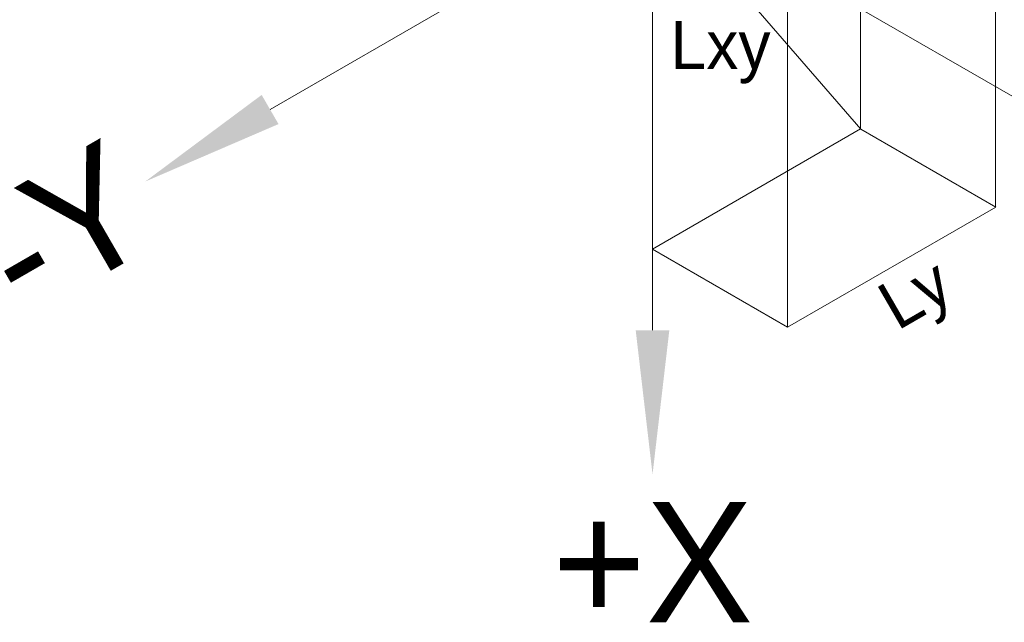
# Model space of a CAD drawing. Header units: millimetres. Extents: x -7686 to -856, y -458 to 6140.
# Tile 72 of 102: x -3482 to -3464, y 1995 to 2007. Entities that reach past the tile are written whole.
import ezdxf
from ezdxf.enums import TextEntityAlignment as Align

# ---------------------------------------------------------------- set-up
doc = ezdxf.new("R2010")
doc.units = ezdxf.units.MM
doc.header["$LTSCALE"] = 5
for name, color, linetype, lineweight in [('1轮廓实线层', 7, 'Continuous', 18), ('6文字层', 3, 'Continuous', 13), ('7标注层', 4, 'Continuous', 13)]:
    doc.layers.add(name, color=color, linetype=linetype, lineweight=lineweight)

msp = doc.modelspace()

# ---------------------------------------------------------------- linework, layer by layer
at = {"lineweight": 13}
for p, q in [((-3466.48, 2011.225), (-3466.48, 2004.486)), ((-3463.957, 2009.761), (-3463.957, 2003.022)), ((-3470.369, 2008.977), (-3466.478, 2004.484)), ((-3467.845, 2007.516), (-3467.845, 2000.777)), ((-3470.371, 2002.24), (-3466.48, 2004.486)), ((-3463.954, 2003.023), (-3466.478, 2004.484)), ((-3467.845, 2000.777), (-3463.954, 2003.023)), ((-3467.845, 2000.777), (-3470.369, 2002.238))]:
    msp.add_line(p, q, dxfattribs=at)
at = {"layer": '1轮廓实线层', "lineweight": 13}
for q in [(-3477.517, 2004.85), (-3470.369, 2000.723), (-3463.221, 2004.85)]:
    msp.add_line((-3470.369, 2008.977), q, dxfattribs=at)
at = {"layer": '7标注层', "lineweight": 13}
for points in [[(-3477.675, 2005.122), (-3477.36, 2004.577), (-3479.852, 2003.502)], [(-3470.684, 2000.723), (-3470.055, 2000.723), (-3470.369, 1998.027)]]:
    msp.add_solid(points, dxfattribs=at)

# ---------------------------------------------------------------- texts
at = {"layer": '6文字层', "lineweight": 13}
msp.add_text('Lxy', height=0.8986, dxfattribs=at).set_placement((-3469.098, 2005.918), align=Align.MIDDLE)
msp.add_text('-Y', height=2.2464, rotation=30, dxfattribs=at).set_placement((-3480.068, 2003.377), align=Align.MIDDLE_RIGHT)
msp.add_text('Ly', height=0.8986, rotation=30, dxfattribs=at).set_placement((-3465.691, 2001.801), align=Align.TOP_CENTER)
msp.add_text('+X', height=2.2464, dxfattribs=at).set_placement((-3470.369, 1997.507), align=Align.TOP_CENTER)

doc.saveas('drawing.dxf')
